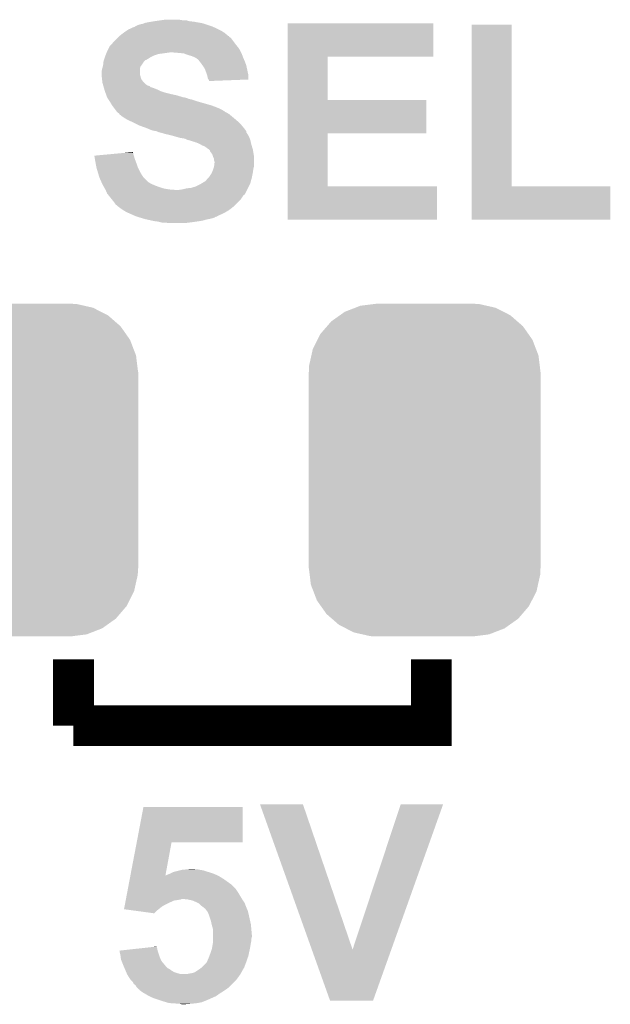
# Model space of a CAD drawing. Extents: x -0.05 to 0.95, y -0.15 to 1.54.
# Tile 7 of 35: x 0.3 to 0.41, y 0.28 to 0.48. Entities that reach past the tile are written whole.
import ezdxf

# ---------------------------------------------------------------- set-up
doc = ezdxf.new("R2010")
doc.units = 0
doc.layers.get('0').update_dxf_attribs({"linetype": 'CONTINUOUS'})
doc.layers.add('STEP_DOWN_13_CLICK_V101_GTO', color=14, linetype='CONTINUOUS')
doc.layers.add('STEP_DOWN_13_CLICK_V101_GTS', color=12, linetype='CONTINUOUS')

# ---------------------------------------------------------------- blocks, each defined once
blk = doc.blocks.new('CUSTOM_72')
for points in [[(-0.01657, 0.03029), (-0.01563, 0.03096), (0.01674, 0.03029), (0.01541, 0.03096)], [(-0.01563, 0.03096), (-0.01356, 0.03176), (0.01541, 0.03096), (0.01383, 0.03176)], [(-0.01356, 0.03176), (-0.01259, 0.03214), (0.01383, 0.03176), (0.01215, 0.03214)], [(-0.01259, 0.03214), (-0.00989, 0.03248), (0.01215, 0.03214), (0.01065, 0.03248)], [(-0.00989, 0.03248), (-0.00935, 0.03255), (0.01065, 0.03248), (0.00935, 0.03255)], [(-0.01908, 0.02815), (-0.01829, 0.02907), (0.0192, 0.02815), (0.01814, 0.02907)], [(-0.01829, 0.02907), (-0.01657, 0.03029), (0.01814, 0.02907), (0.01674, 0.03029)], [(-0.02041, 0.0266), (-0.01908, 0.02815), (0.0203, 0.0266), (0.0192, 0.02815)], [(-0.02188, 0.02368), (-0.02097, 0.02548), (0.02177, 0.02368), (0.02108, 0.02548)], [(-0.02097, 0.02548), (-0.02041, 0.0266), (0.02108, 0.02548), (0.0203, 0.0266)], [(-0.02215, 0.02244), (-0.02188, 0.02368), (0.02225, 0.02244), (0.02177, 0.02368)], [(-0.02259, 0.0205), (-0.02215, 0.02244), (0.02249, 0.0205), (0.02225, 0.02244)], [(-0.02265, 0.0192), (-0.02259, 0.0205), (0.02265, 0.0192), (0.02249, 0.0205)], [(-0.0227, -0.0192), (-0.0227, 0.0192), (0.0227, -0.0192), (0.0227, 0.0192)], [(-0.02249, -0.0205), (-0.02265, -0.0192), (0.02259, -0.0205), (0.02265, -0.0192)], [(-0.02225, -0.02244), (-0.02249, -0.0205), (0.02215, -0.02244), (0.02259, -0.0205)], [(-0.02177, -0.02368), (-0.02225, -0.02244), (0.02188, -0.02368), (0.02215, -0.02244)], [(-0.02108, -0.02548), (-0.02177, -0.02368), (0.02097, -0.02548), (0.02188, -0.02368)], [(-0.0203, -0.0266), (-0.02108, -0.02548), (0.02041, -0.0266), (0.02097, -0.02548)], [(-0.0192, -0.02815), (-0.0203, -0.0266), (0.01908, -0.02815), (0.02041, -0.0266)], [(-0.01814, -0.02907), (-0.0192, -0.02815), (0.01829, -0.02907), (0.01908, -0.02815)], [(-0.01674, -0.03029), (-0.01814, -0.02907), (0.01657, -0.03029), (0.01829, -0.02907)], [(-0.01541, -0.03096), (-0.01674, -0.03029), (0.01563, -0.03096), (0.01657, -0.03029)], [(-0.01383, -0.03176), (-0.01541, -0.03096), (0.01356, -0.03176), (0.01563, -0.03096)], [(-0.01215, -0.03214), (-0.01383, -0.03176), (0.01259, -0.03214), (0.01356, -0.03176)], [(-0.01065, -0.03248), (-0.01215, -0.03214), (0.00989, -0.03248), (0.01259, -0.03214)], [(-0.00935, -0.03255), (-0.01065, -0.03248), (0.00935, -0.03255), (0.00989, -0.03248)]]:
    blk.add_solid(points)

msp = doc.modelspace()

# ---------------------------------------------------------------- linework, layer by layer
at = {"layer": 'STEP_DOWN_13_CLICK_V101_GTO', "const_width": 0.008}
for points in [[(0.31, 0.337), (0.31, 0.35)], [(0.31, 0.337), (0.38, 0.337), (0.38, 0.35)]]:
    msp.add_lwpolyline(points, dxfattribs=at)
at = {"layer": 'STEP_DOWN_13_CLICK_V101_GTO'}
for points in [[(0.322, 0.4737), (0.3221, 0.4738), (0.33732, 0.4737), (0.3371, 0.4738)], [(0.3221, 0.4738), (0.3225, 0.474), (0.3371, 0.4738), (0.3365, 0.474)], [(0.3225, 0.474), (0.3231, 0.4742), (0.3365, 0.474), (0.3359, 0.4742)], [(0.3231, 0.4742), (0.3236, 0.4743), (0.3359, 0.4742), (0.3356, 0.4743)], [(0.3236, 0.4743), (0.32385, 0.4744), (0.3356, 0.4743), (0.3353, 0.4744)], [(0.32385, 0.4744), (0.3241, 0.4745), (0.3353, 0.4744), (0.33473, 0.4745)], [(0.3241, 0.4745), (0.3252, 0.4747), (0.33473, 0.4745), (0.3336, 0.4747)], [(0.3252, 0.4747), (0.32585, 0.4748), (0.3336, 0.4747), (0.3327, 0.4748)], [(0.32585, 0.4748), (0.3265, 0.4749), (0.3327, 0.4748), (0.33235, 0.4749)], [(0.3265, 0.4749), (0.3272, 0.475), (0.33235, 0.4749), (0.332, 0.475)], [(0.3272, 0.475), (0.3279, 0.4751), (0.3313, 0.475), (0.3307, 0.4751)], [(0.3519, 0.4679), (0.3519, 0.4744), (0.3804, 0.4679), (0.3804, 0.4744)], [(0.3519, 0.4744), (0.3519, 0.4744), (0.3804, 0.4744), (0.3519, 0.4744)], [(0.3879, 0.4425), (0.3879, 0.4741), (0.3957, 0.4425), (0.3957, 0.4741)], [(0.3879, 0.4741), (0.3879, 0.4741), (0.3957, 0.4741), (0.3879, 0.4741)], [(0.3188, 0.4717), (0.319, 0.4719), (0.3405, 0.4717), (0.3404, 0.4719)], [(0.319, 0.4719), (0.31977, 0.4725), (0.3403, 0.4719), (0.3396, 0.4725)], [(0.319, 0.4719), (0.319, 0.4719), (0.3404, 0.4719), (0.3403, 0.4719)], [(0.31977, 0.4725), (0.3199, 0.4726), (0.3396, 0.4725), (0.33944, 0.4726)], [(0.3199, 0.4726), (0.3205, 0.473), (0.33944, 0.4726), (0.3388, 0.473)], [(0.3205, 0.473), (0.3208, 0.4732), (0.3388, 0.473), (0.3384, 0.4732)], [(0.3208, 0.4732), (0.32124, 0.4734), (0.3384, 0.4732), (0.338, 0.4734)], [(0.32124, 0.4734), (0.3219, 0.4737), (0.338, 0.4734), (0.33732, 0.4737)], [(0.3171, 0.4699), (0.3174, 0.4702), (0.34204, 0.4699), (0.3418, 0.4702)], [(0.3174, 0.4702), (0.3175, 0.4703), (0.3418, 0.4702), (0.34173, 0.4703)], [(0.3175, 0.4703), (0.3178, 0.4707), (0.34173, 0.4703), (0.34142, 0.4707)], [(0.3178, 0.4707), (0.3185, 0.4714), (0.34142, 0.4707), (0.3409, 0.4714)], [(0.3185, 0.4714), (0.3187, 0.4716), (0.3409, 0.4714), (0.3407, 0.4716)], [(0.3187, 0.4716), (0.3188, 0.4717), (0.3407, 0.4716), (0.3405, 0.4717)], [(0.3162, 0.4679), (0.31628, 0.4681), (0.3254, 0.4679), (0.3258, 0.4681)], [(0.31628, 0.4681), (0.3164, 0.4684), (0.3258, 0.4681), (0.3267, 0.4684)], [(0.3164, 0.4684), (0.31644, 0.4685), (0.3267, 0.4684), (0.3275, 0.4685)], [(0.31644, 0.4685), (0.31652, 0.4687), (0.3275, 0.4685), (0.3289, 0.4687)], [(0.31652, 0.4687), (0.3166, 0.4689), (0.3428, 0.4687), (0.3427, 0.4689)], [(0.3166, 0.4689), (0.3167, 0.4691), (0.3427, 0.4689), (0.3426, 0.4691)], [(0.3167, 0.4691), (0.317, 0.4697), (0.3426, 0.4691), (0.3422, 0.4697)], [(0.317, 0.4697), (0.3171, 0.4699), (0.3422, 0.4697), (0.34204, 0.4699)], [(0.3306, 0.4686), (0.3294, 0.4687), (0.34285, 0.4686), (0.3428, 0.4687)], [(0.3316, 0.4685), (0.3306, 0.4686), (0.3429, 0.4685), (0.34285, 0.4686)], [(0.3324, 0.4682), (0.3316, 0.4685), (0.34301, 0.4682), (0.3429, 0.4685)], [(0.3331, 0.468), (0.3324, 0.4682), (0.34309, 0.468), (0.34301, 0.4682)], [(0.31574, 0.4659), (0.3158, 0.4661), (0.3231, 0.4659), (0.32325, 0.4661)], [(0.3158, 0.4661), (0.31582, 0.4663), (0.32325, 0.4661), (0.3234, 0.4663)], [(0.31582, 0.4663), (0.31589, 0.4669), (0.3234, 0.4663), (0.3238, 0.4669)], [(0.31589, 0.4669), (0.3159, 0.467), (0.3238, 0.4669), (0.3239, 0.467)], [(0.3159, 0.467), (0.31597, 0.4672), (0.3239, 0.467), (0.3241, 0.4672)], [(0.31597, 0.4672), (0.31613, 0.4677), (0.3242, 0.4672), (0.325, 0.4677)], [(0.31597, 0.4672), (0.31597, 0.4672), (0.3241, 0.4672), (0.3242, 0.4672)], [(0.31613, 0.4677), (0.3162, 0.4679), (0.325, 0.4677), (0.3254, 0.4679)], [(0.3336, 0.4678), (0.3331, 0.468), (0.34316, 0.4678), (0.34309, 0.468)], [(0.3338, 0.4677), (0.3336, 0.4678), (0.3432, 0.4677), (0.34316, 0.4678)], [(0.334, 0.4676), (0.3338, 0.4677), (0.34324, 0.4676), (0.3432, 0.4677)], [(0.3342, 0.4674), (0.334, 0.4676), (0.34333, 0.4674), (0.34324, 0.4676)], [(0.33463, 0.467), (0.3343, 0.4674), (0.3435, 0.467), (0.34333, 0.4674)], [(0.3348, 0.4668), (0.33463, 0.467), (0.34358, 0.4668), (0.3435, 0.467)], [(0.33523, 0.4662), (0.3348, 0.4668), (0.3438, 0.4662), (0.34358, 0.4668)], [(0.3353, 0.4661), (0.33523, 0.4662), (0.34382, 0.4661), (0.3438, 0.4662)], [(0.3357, 0.4655), (0.3353, 0.4661), (0.34396, 0.4655), (0.34382, 0.4661)], [(0.3519, 0.4594), (0.3519, 0.4679), (0.3597, 0.4594), (0.3597, 0.4679)], [(0.3519, 0.4679), (0.3519, 0.4679), (0.3597, 0.4679), (0.3804, 0.4679)], [(0.3155, 0.4649), (0.3156, 0.4654), (0.323, 0.4649), (0.323, 0.4654)], [(0.3155, 0.4644), (0.3155, 0.4649), (0.323, 0.4644), (0.323, 0.4649)], [(0.31553, 0.4641), (0.3155, 0.4644), (0.3231, 0.4641), (0.323, 0.4644)], [(0.3156, 0.4654), (0.31574, 0.4659), (0.323, 0.4654), (0.3231, 0.4659)], [(0.336, 0.4647), (0.3357, 0.4655), (0.34413, 0.4647), (0.34396, 0.4655)], [(0.3361, 0.4644), (0.336, 0.4647), (0.3442, 0.4644), (0.34413, 0.4647)], [(0.3362, 0.4641), (0.3361, 0.4644), (0.3442, 0.4641), (0.3442, 0.4644)], [(0.31558, 0.4637), (0.31553, 0.4641), (0.3232, 0.4637), (0.3231, 0.4641)], [(0.3156, 0.4635), (0.31558, 0.4637), (0.3233, 0.4635), (0.3232, 0.4637)], [(0.31562, 0.4633), (0.3156, 0.4635), (0.3234, 0.4633), (0.3233, 0.4635)], [(0.31567, 0.4629), (0.31562, 0.4633), (0.3237, 0.4629), (0.3234, 0.4633)], [(0.3157, 0.4627), (0.31567, 0.4629), (0.3239, 0.4627), (0.3237, 0.4629)], [(0.31576, 0.4625), (0.3157, 0.4627), (0.3241, 0.4625), (0.3239, 0.4627)], [(0.31581, 0.4623), (0.31576, 0.4625), (0.3244, 0.4623), (0.3241, 0.4625)], [(0.31584, 0.4622), (0.31581, 0.4623), (0.3246, 0.4622), (0.3244, 0.4623)], [(0.3363, 0.4636), (0.3362, 0.4641), (0.3442, 0.4636), (0.3442, 0.4641)], [(0.33643, 0.4634), (0.3363, 0.4636), (0.3442, 0.4634), (0.3442, 0.4636)], [(0.3365, 0.4633), (0.33643, 0.4634), (0.34163, 0.4633), (0.3442, 0.4634)], [(0.3365, 0.4631), (0.3365, 0.4633), (0.3365, 0.4631), (0.34163, 0.4633)], [(0.31587, 0.4621), (0.31584, 0.4622), (0.3249, 0.4621), (0.3246, 0.4622)], [(0.31593, 0.4619), (0.31587, 0.4621), (0.3251, 0.4619), (0.3249, 0.4621)], [(0.31596, 0.4618), (0.31593, 0.4619), (0.3255, 0.4618), (0.3251, 0.4619)], [(0.31607, 0.4614), (0.31596, 0.4618), (0.3265, 0.4614), (0.3255, 0.4618)], [(0.3161, 0.4613), (0.31607, 0.4614), (0.3267, 0.4613), (0.3265, 0.4614)], [(0.31617, 0.4611), (0.3161, 0.4613), (0.3271, 0.4611), (0.3267, 0.4613)], [(0.31624, 0.4609), (0.31617, 0.4611), (0.3277, 0.4609), (0.3271, 0.4611)], [(0.31639, 0.4605), (0.31624, 0.4609), (0.3293, 0.4605), (0.3277, 0.4609)], [(0.31646, 0.4603), (0.31639, 0.4605), (0.3302, 0.4603), (0.3293, 0.4605)], [(0.31656, 0.46), (0.31646, 0.4603), (0.3312, 0.46), (0.3302, 0.4603)], [(0.3166, 0.4599), (0.31656, 0.46), (0.3315, 0.4599), (0.3312, 0.46)], [(0.31666, 0.4598), (0.3166, 0.4599), (0.3321, 0.4598), (0.3317, 0.4599)], [(0.31679, 0.4596), (0.31666, 0.4598), (0.3326, 0.4596), (0.3321, 0.4598)], [(0.31685, 0.4595), (0.31679, 0.4596), (0.3331, 0.4595), (0.3326, 0.4596)], [(0.31711, 0.4591), (0.31685, 0.4595), (0.3343, 0.4591), (0.3331, 0.4595)], [(0.3173, 0.4588), (0.31711, 0.4591), (0.33535, 0.4588), (0.3343, 0.4591)], [(0.3176, 0.4583), (0.3173, 0.4588), (0.3371, 0.4583), (0.33535, 0.4588)], [(0.3519, 0.4529), (0.3519, 0.4594), (0.379, 0.4529), (0.379, 0.4594)], [(0.3519, 0.4594), (0.3519, 0.4594), (0.379, 0.4594), (0.3597, 0.4594)], [(0.31798, 0.4578), (0.3176, 0.4583), (0.3384, 0.4578), (0.3371, 0.4583)], [(0.3182, 0.4575), (0.31798, 0.4578), (0.339, 0.4575), (0.3384, 0.4578)], [(0.31843, 0.4572), (0.3182, 0.4575), (0.3395, 0.4572), (0.339, 0.4575)], [(0.3185, 0.4571), (0.31843, 0.4572), (0.3396, 0.4571), (0.3396, 0.4572)], [(0.31843, 0.4572), (0.31843, 0.4572), (0.3396, 0.4572), (0.3395, 0.4572)], [(0.3187, 0.4569), (0.3185, 0.4571), (0.34, 0.4569), (0.3396, 0.4571)], [(0.3189, 0.4568), (0.3187, 0.4569), (0.34017, 0.4568), (0.34, 0.4569)], [(0.319, 0.4566), (0.3189, 0.4568), (0.3405, 0.4566), (0.34017, 0.4568)], [(0.3195, 0.4562), (0.319, 0.4566), (0.34098, 0.4562), (0.3405, 0.4566)], [(0.3201, 0.4558), (0.3195, 0.4562), (0.34146, 0.4558), (0.34098, 0.4562)], [(0.32045, 0.4556), (0.3201, 0.4558), (0.3417, 0.4556), (0.34146, 0.4558)], [(0.3208, 0.4554), (0.32045, 0.4556), (0.34193, 0.4554), (0.3417, 0.4556)], [(0.3215, 0.4551), (0.3208, 0.4554), (0.34227, 0.4551), (0.34193, 0.4554)], [(0.3219, 0.4549), (0.3215, 0.4551), (0.3425, 0.4549), (0.34227, 0.4551)], [(0.3229, 0.4544), (0.3219, 0.4549), (0.34294, 0.4544), (0.3425, 0.4549)], [(0.32374, 0.4541), (0.3229, 0.4544), (0.3432, 0.4541), (0.34294, 0.4544)], [(0.3243, 0.4539), (0.32374, 0.4541), (0.34335, 0.4539), (0.3432, 0.4541)], [(0.325, 0.4536), (0.3243, 0.4539), (0.34358, 0.4536), (0.34335, 0.4539)], [(0.3256, 0.4534), (0.325, 0.4536), (0.34373, 0.4534), (0.34358, 0.4536)], [(0.3262, 0.4533), (0.3256, 0.4534), (0.3438, 0.4533), (0.34373, 0.4534)], [(0.3267, 0.4531), (0.3262, 0.4533), (0.3438, 0.4531), (0.3438, 0.4533)], [(0.3275, 0.4529), (0.3267, 0.4531), (0.34393, 0.4529), (0.3438, 0.4531)], [(0.3277, 0.4528), (0.3275, 0.4529), (0.344, 0.4528), (0.34393, 0.4529)], [(0.3286, 0.4526), (0.3277, 0.4528), (0.34412, 0.4526), (0.344, 0.4528)], [(0.3519, 0.4425), (0.3519, 0.4529), (0.3597, 0.4425), (0.3597, 0.4529)], [(0.3519, 0.4529), (0.3519, 0.4529), (0.3597, 0.4529), (0.379, 0.4529)], [(0.3294, 0.4524), (0.3286, 0.4526), (0.34424, 0.4524), (0.34412, 0.4526)], [(0.32975, 0.4523), (0.3294, 0.4524), (0.3443, 0.4523), (0.34424, 0.4524)], [(0.3308, 0.452), (0.32975, 0.4523), (0.34443, 0.452), (0.3443, 0.4523)], [(0.3314, 0.4519), (0.3308, 0.452), (0.34447, 0.4519), (0.34443, 0.452)], [(0.3319, 0.4518), (0.3314, 0.4519), (0.34451, 0.4518), (0.34447, 0.4519)], [(0.3323, 0.4516), (0.3319, 0.4518), (0.3446, 0.4516), (0.34451, 0.4518)], [(0.3327, 0.4515), (0.3323, 0.4516), (0.34462, 0.4515), (0.3446, 0.4516)], [(0.3333, 0.4513), (0.3327, 0.4515), (0.34467, 0.4513), (0.34462, 0.4515)], [(0.3337, 0.4512), (0.3333, 0.4513), (0.34469, 0.4512), (0.34467, 0.4513)], [(0.3339, 0.4511), (0.3337, 0.4512), (0.34471, 0.4511), (0.34469, 0.4512)], [(0.3347, 0.4508), (0.334, 0.4511), (0.34478, 0.4508), (0.34471, 0.4511)], [(0.33487, 0.4507), (0.3347, 0.4508), (0.3448, 0.4507), (0.34478, 0.4508)], [(0.3352, 0.4505), (0.33487, 0.4507), (0.34486, 0.4505), (0.3448, 0.4507)], [(0.31517, 0.4486), (0.31732, 0.4488), (0.3218, 0.4486), (0.3217, 0.4488)], [(0.31732, 0.4488), (0.31946, 0.449), (0.3217, 0.4488), (0.3217, 0.449)], [(0.31946, 0.449), (0.3216, 0.4492), (0.3217, 0.449), (0.3216, 0.4492)], [(0.3357, 0.4503), (0.3352, 0.4505), (0.34492, 0.4503), (0.34486, 0.4505)], [(0.3361, 0.45), (0.3357, 0.4503), (0.34501, 0.45), (0.34492, 0.4503)], [(0.3364, 0.4498), (0.3361, 0.45), (0.34507, 0.4498), (0.34501, 0.45)], [(0.3365, 0.4497), (0.3364, 0.4498), (0.3451, 0.4497), (0.34507, 0.4498)], [(0.3367, 0.4495), (0.3365, 0.4497), (0.34513, 0.4495), (0.3451, 0.4497)], [(0.3367, 0.4494), (0.3367, 0.4495), (0.34515, 0.4494), (0.34513, 0.4495)], [(0.337, 0.449), (0.3367, 0.4494), (0.34522, 0.449), (0.34515, 0.4494)], [(0.3372, 0.4487), (0.337, 0.449), (0.34527, 0.4487), (0.34522, 0.449)], [(0.3141, 0.4485), (0.31517, 0.4486), (0.32183, 0.4485), (0.3218, 0.4486)], [(0.3142, 0.4479), (0.3141, 0.4485), (0.322, 0.4479), (0.32183, 0.4485)], [(0.3143, 0.4473), (0.3142, 0.4479), (0.32222, 0.4473), (0.322, 0.4479)], [(0.31434, 0.4471), (0.3143, 0.4473), (0.3223, 0.4471), (0.32222, 0.4473)], [(0.3145, 0.4462), (0.31434, 0.4471), (0.3226, 0.4462), (0.3223, 0.4471)], [(0.33725, 0.4485), (0.3372, 0.4487), (0.3453, 0.4485), (0.34527, 0.4487)], [(0.3373, 0.4483), (0.33725, 0.4485), (0.3453, 0.4483), (0.3453, 0.4485)], [(0.3375, 0.4479), (0.3373, 0.4483), (0.3453, 0.4479), (0.3453, 0.4483)], [(0.3375, 0.4476), (0.3375, 0.4479), (0.3453, 0.4476), (0.3453, 0.4479)], [(0.3376, 0.4473), (0.3375, 0.4476), (0.3453, 0.4473), (0.3453, 0.4476)], [(0.3375, 0.4463), (0.3376, 0.4471), (0.3453, 0.4463), (0.3453, 0.4471)], [(0.3376, 0.4471), (0.3376, 0.4473), (0.3453, 0.4471), (0.3453, 0.4473)], [(0.3148, 0.4452), (0.3145, 0.4462), (0.3231, 0.4452), (0.3226, 0.4462)], [(0.31504, 0.4444), (0.3148, 0.4452), (0.3236, 0.4444), (0.3231, 0.4452)], [(0.3366, 0.4444), (0.337, 0.445), (0.34494, 0.4444), (0.34506, 0.445)], [(0.337, 0.445), (0.33709, 0.4452), (0.34506, 0.445), (0.3451, 0.4452)], [(0.33709, 0.4452), (0.3373, 0.4457), (0.3451, 0.4452), (0.34517, 0.4457)], [(0.3373, 0.4457), (0.33737, 0.4459), (0.34517, 0.4457), (0.3452, 0.4459)], [(0.33737, 0.4459), (0.3375, 0.4463), (0.3452, 0.4459), (0.3453, 0.4463)], [(0.3151, 0.4442), (0.31504, 0.4444), (0.3238, 0.4442), (0.3236, 0.4444)], [(0.3155, 0.4433), (0.3151, 0.4442), (0.3247, 0.4433), (0.3238, 0.4442)], [(0.31565, 0.443), (0.3155, 0.4433), (0.3252, 0.443), (0.3247, 0.4433)], [(0.3158, 0.4427), (0.31565, 0.443), (0.3259, 0.4427), (0.3252, 0.443)], [(0.3348, 0.4429), (0.33512, 0.4431), (0.3445, 0.4429), (0.3446, 0.4431)], [(0.33512, 0.4431), (0.3356, 0.4434), (0.3446, 0.4431), (0.34468, 0.4434)], [(0.3357, 0.4434), (0.336, 0.4437), (0.34468, 0.4434), (0.34476, 0.4437)], [(0.336, 0.4437), (0.3362, 0.444), (0.34476, 0.4437), (0.34485, 0.444)], [(0.3362, 0.444), (0.3364, 0.4442), (0.34485, 0.444), (0.3449, 0.4442)], [(0.3364, 0.4442), (0.3366, 0.4444), (0.3449, 0.4442), (0.34494, 0.4444)], [(0.3159, 0.4425), (0.3158, 0.4427), (0.32643, 0.4425), (0.3259, 0.4427)], [(0.31596, 0.4424), (0.3159, 0.4425), (0.3267, 0.4424), (0.32643, 0.4425)], [(0.31613, 0.4421), (0.31596, 0.4424), (0.3276, 0.4421), (0.3267, 0.4424)], [(0.31624, 0.4419), (0.31613, 0.4421), (0.3287, 0.4419), (0.3276, 0.4421)], [(0.3163, 0.4418), (0.31624, 0.4419), (0.33, 0.4418), (0.3287, 0.4419)], [(0.3166, 0.4411), (0.3163, 0.4418), (0.3436, 0.4411), (0.34395, 0.4418)], [(0.31676, 0.4409), (0.3166, 0.4411), (0.3435, 0.4409), (0.3436, 0.4411)], [(0.3306, 0.4418), (0.3313, 0.4419), (0.34395, 0.4418), (0.344, 0.4419)], [(0.3313, 0.4419), (0.3321, 0.4421), (0.344, 0.4419), (0.3441, 0.4421)], [(0.3321, 0.4421), (0.333, 0.4422), (0.3441, 0.4421), (0.34415, 0.4422)], [(0.333, 0.4422), (0.334, 0.4425), (0.34415, 0.4422), (0.3443, 0.4425)], [(0.334, 0.4425), (0.3348, 0.4429), (0.3443, 0.4425), (0.3445, 0.4429)], [(0.3519, 0.436), (0.3519, 0.4425), (0.3811, 0.436), (0.3811, 0.4425)], [(0.3519, 0.4425), (0.3519, 0.4425), (0.3811, 0.4425), (0.3597, 0.4425)], [(0.3879, 0.436), (0.3879, 0.4425), (0.415, 0.436), (0.415, 0.4425)], [(0.3879, 0.4425), (0.3879, 0.4425), (0.415, 0.4425), (0.3957, 0.4425)], [(0.31684, 0.4408), (0.31676, 0.4409), (0.3433, 0.4408), (0.3435, 0.4409)], [(0.31756, 0.4399), (0.31684, 0.4408), (0.3427, 0.4399), (0.3433, 0.4408)], [(0.3178, 0.4396), (0.31756, 0.4399), (0.3424, 0.4396), (0.3427, 0.4399)], [(0.3181, 0.4392), (0.3178, 0.4396), (0.342, 0.4392), (0.3424, 0.4396)], [(0.3183, 0.4389), (0.3181, 0.4392), (0.3417, 0.4389), (0.342, 0.4392)], [(0.3185, 0.4388), (0.3183, 0.4389), (0.3416, 0.4388), (0.3417, 0.4389)], [(0.3187, 0.4386), (0.3185, 0.4388), (0.3414, 0.4386), (0.3416, 0.4388)], [(0.3195, 0.438), (0.3187, 0.4386), (0.34063, 0.438), (0.3414, 0.4386)], [(0.31966, 0.4379), (0.3195, 0.438), (0.3405, 0.4379), (0.34063, 0.438)], [(0.3203, 0.4375), (0.31966, 0.4379), (0.33983, 0.4375), (0.3405, 0.4379)], [(0.32075, 0.4373), (0.3203, 0.4375), (0.3395, 0.4373), (0.33983, 0.4375)], [(0.3221, 0.4367), (0.32075, 0.4373), (0.3382, 0.4367), (0.3395, 0.4373)], [(0.3224, 0.4366), (0.3221, 0.4367), (0.3381, 0.4366), (0.3382, 0.4367)], [(0.323, 0.4364), (0.3224, 0.4366), (0.3376, 0.4364), (0.3379, 0.4366)], [(0.3224, 0.4366), (0.3224, 0.4366), (0.3379, 0.4366), (0.3381, 0.4366)], [(0.32333, 0.4363), (0.323, 0.4364), (0.3373, 0.4363), (0.3376, 0.4364)], [(0.324, 0.4361), (0.32333, 0.4363), (0.3365, 0.4361), (0.3373, 0.4363)], [(0.32445, 0.436), (0.324, 0.4361), (0.336, 0.436), (0.3365, 0.4361)], [(0.32535, 0.4358), (0.32445, 0.436), (0.3353, 0.4358), (0.336, 0.436)], [(0.3258, 0.4357), (0.32535, 0.4358), (0.3347, 0.4357), (0.3353, 0.4358)], [(0.3266, 0.4356), (0.3258, 0.4357), (0.334, 0.4356), (0.3347, 0.4357)], [(0.327, 0.4355), (0.3266, 0.4356), (0.3333, 0.4355), (0.334, 0.4356)], [(0.3274, 0.4354), (0.327, 0.4355), (0.3325, 0.4354), (0.3333, 0.4355)], [(0.3287, 0.4353), (0.3281, 0.4354), (0.3317, 0.4353), (0.3325, 0.4354)], [(0.32239, 0.3142), (0.3237, 0.3211), (0.3431, 0.3142), (0.3431, 0.3211)], [(0.3237, 0.3211), (0.3237, 0.3211), (0.3431, 0.3211), (0.3237, 0.3211)], [(0.35663, 0.2932), (0.3465, 0.3216), (0.3646, 0.2932), (0.3549, 0.3216)], [(0.3465, 0.3216), (0.3465, 0.3216), (0.3549, 0.3216), (0.3465, 0.3216)], [(0.3646, 0.2932), (0.374, 0.3216), (0.37217, 0.2932), (0.3823, 0.3216)], [(0.374, 0.3216), (0.374, 0.3216), (0.3823, 0.3216), (0.374, 0.3216)], [(0.32115, 0.3077), (0.32239, 0.3142), (0.328, 0.3077), (0.3292, 0.3142)], [(0.32239, 0.3142), (0.32239, 0.3142), (0.3292, 0.3142), (0.3431, 0.3142)], [(0.329, 0.3081), (0.3296, 0.3084), (0.3373, 0.3081), (0.33632, 0.3084)], [(0.3296, 0.3084), (0.33, 0.3085), (0.33632, 0.3084), (0.336, 0.3085)], [(0.33, 0.3085), (0.3308, 0.3087), (0.336, 0.3085), (0.3354, 0.3087)], [(0.3308, 0.3087), (0.3312, 0.3088), (0.3354, 0.3087), (0.3348, 0.3088)], [(0.3312, 0.3088), (0.3322, 0.3089), (0.3348, 0.3088), (0.3343, 0.3089)], [(0.3322, 0.3089), (0.3331, 0.309), (0.3339, 0.3089), (0.3336, 0.309)], [(0.3331, 0.309), (0.3331, 0.309), (0.3336, 0.309), (0.3331, 0.309)], [(0.32083, 0.306), (0.32102, 0.307), (0.3408, 0.306), (0.3394, 0.307)], [(0.32102, 0.307), (0.32112, 0.3075), (0.3394, 0.307), (0.3386, 0.3075)], [(0.32112, 0.3075), (0.32115, 0.3077), (0.3386, 0.3075), (0.3382, 0.3077)], [(0.32115, 0.3077), (0.32115, 0.3077), (0.328, 0.3077), (0.3281, 0.3077)], [(0.3281, 0.3077), (0.3282, 0.3078), (0.3382, 0.3077), (0.338, 0.3078)], [(0.3282, 0.3078), (0.3285, 0.3079), (0.338, 0.3078), (0.33777, 0.3079)], [(0.3285, 0.3079), (0.329, 0.3081), (0.33777, 0.3079), (0.3373, 0.3081)], [(0.32028, 0.3031), (0.32053, 0.3044), (0.34298, 0.3031), (0.3422, 0.3044)], [(0.32053, 0.3044), (0.32064, 0.305), (0.3422, 0.3044), (0.3418, 0.305)], [(0.32064, 0.305), (0.32083, 0.306), (0.3418, 0.305), (0.3408, 0.306)], [(0.32005, 0.3019), (0.32015, 0.3024), (0.3278, 0.3019), (0.3288, 0.3024)], [(0.32015, 0.3024), (0.32022, 0.3028), (0.3288, 0.3024), (0.3297, 0.3028)], [(0.32022, 0.3028), (0.32024, 0.3029), (0.3297, 0.3028), (0.3304, 0.3029)], [(0.32024, 0.3029), (0.32026, 0.303), (0.3304, 0.3029), (0.331, 0.303)], [(0.32026, 0.303), (0.32028, 0.3031), (0.331, 0.303), (0.3312, 0.3031)], [(0.32028, 0.3031), (0.32028, 0.3031), (0.3312, 0.3031), (0.3315, 0.3031)], [(0.3324, 0.303), (0.3315, 0.3031), (0.34304, 0.303), (0.34298, 0.3031)], [(0.33285, 0.3029), (0.3324, 0.303), (0.3431, 0.3029), (0.34304, 0.303)], [(0.3333, 0.3028), (0.33285, 0.3029), (0.34317, 0.3028), (0.3431, 0.3029)], [(0.334, 0.3025), (0.3333, 0.3028), (0.34337, 0.3025), (0.34317, 0.3028)], [(0.3344, 0.3023), (0.334, 0.3025), (0.3435, 0.3023), (0.34337, 0.3025)], [(0.3199, 0.3011), (0.31999, 0.3016), (0.32668, 0.3011), (0.3273, 0.3016)], [(0.32212, 0.3008), (0.3199, 0.3011), (0.3263, 0.3008), (0.32668, 0.3011)], [(0.31999, 0.3016), (0.32005, 0.3019), (0.3273, 0.3016), (0.3278, 0.3019)], [(0.3258, 0.3003), (0.32212, 0.3008), (0.3258, 0.3003), (0.3263, 0.3008)], [(0.3346, 0.3022), (0.3344, 0.3023), (0.34354, 0.3022), (0.3435, 0.3023)], [(0.335, 0.3018), (0.3346, 0.3022), (0.34369, 0.3018), (0.34354, 0.3022)], [(0.3354, 0.3015), (0.335, 0.3018), (0.3438, 0.3015), (0.34369, 0.3018)], [(0.3356, 0.3013), (0.3354, 0.3015), (0.34389, 0.3013), (0.3438, 0.3015)], [(0.33608, 0.3008), (0.3357, 0.3013), (0.3441, 0.3008), (0.34389, 0.3013)], [(0.3363, 0.3005), (0.33608, 0.3008), (0.34418, 0.3005), (0.3441, 0.3008)], [(0.33649, 0.3), (0.3363, 0.3005), (0.3443, 0.3), (0.34418, 0.3005)], [(0.3366, 0.2997), (0.33649, 0.3), (0.34437, 0.2997), (0.3443, 0.3)], [(0.3369, 0.2988), (0.3366, 0.2997), (0.34457, 0.2988), (0.34437, 0.2997)], [(0.33703, 0.2982), (0.3369, 0.2988), (0.3447, 0.2982), (0.34457, 0.2988)], [(0.3371, 0.2979), (0.33703, 0.2982), (0.34473, 0.2979), (0.3447, 0.2982)], [(0.3373, 0.2972), (0.3371, 0.2979), (0.3448, 0.2972), (0.34473, 0.2979)], [(0.3373, 0.2961), (0.3373, 0.2972), (0.3449, 0.2961), (0.3448, 0.2972)], [(0.3373, 0.2957), (0.3373, 0.2961), (0.3449, 0.2957), (0.3449, 0.2961)], [(0.3373, 0.2953), (0.3373, 0.2957), (0.3448, 0.2953), (0.3449, 0.2957)], [(0.3373, 0.2949), (0.3373, 0.2953), (0.3448, 0.2949), (0.3448, 0.2953)], [(0.3373, 0.2946), (0.3373, 0.2949), (0.34474, 0.2946), (0.3448, 0.2949)], [(0.319, 0.293), (0.32265, 0.2934), (0.32648, 0.293), (0.3264, 0.2934)], [(0.31902, 0.2929), (0.319, 0.293), (0.3265, 0.2929), (0.32648, 0.293)], [(0.3192, 0.2921), (0.31902, 0.2929), (0.32677, 0.2921), (0.3265, 0.2929)], [(0.32265, 0.2934), (0.3254, 0.2937), (0.3264, 0.2934), (0.3263, 0.2937)], [(0.3254, 0.2937), (0.3263, 0.2938), (0.3263, 0.2937), (0.3263, 0.2938)], [(0.3368, 0.2925), (0.33707, 0.2933), (0.34433, 0.2925), (0.3445, 0.2933)], [(0.33707, 0.2933), (0.3371, 0.2934), (0.3445, 0.2933), (0.34452, 0.2934)], [(0.3371, 0.2934), (0.33717, 0.2938), (0.34452, 0.2934), (0.3446, 0.2938)], [(0.33717, 0.2938), (0.33727, 0.2944), (0.3446, 0.2938), (0.3447, 0.2944)], [(0.33727, 0.2944), (0.3373, 0.2946), (0.3447, 0.2944), (0.34474, 0.2946)], [(0.3602, 0.2832), (0.35663, 0.2932), (0.3686, 0.2832), (0.37217, 0.2932)], [(0.31925, 0.2917), (0.3192, 0.2921), (0.3269, 0.2917), (0.32677, 0.2921)], [(0.3193, 0.2913), (0.31925, 0.2917), (0.32707, 0.2913), (0.3269, 0.2917)], [(0.31942, 0.291), (0.3193, 0.2913), (0.3272, 0.291), (0.32707, 0.2913)], [(0.3199, 0.2898), (0.31942, 0.291), (0.3282, 0.2898), (0.3272, 0.291)], [(0.336, 0.2906), (0.3362, 0.291), (0.34374, 0.2906), (0.34388, 0.291)], [(0.3362, 0.291), (0.3365, 0.2917), (0.34388, 0.291), (0.34413, 0.2917)], [(0.3365, 0.2917), (0.33658, 0.2919), (0.34413, 0.2917), (0.3442, 0.2919)], [(0.33658, 0.2919), (0.3368, 0.2925), (0.3442, 0.2919), (0.34433, 0.2925)], [(0.31999, 0.2896), (0.3199, 0.2898), (0.3284, 0.2896), (0.3282, 0.2898)], [(0.32007, 0.2894), (0.31999, 0.2896), (0.3288, 0.2894), (0.3284, 0.2896)], [(0.3202, 0.2891), (0.32007, 0.2894), (0.3292, 0.2891), (0.3288, 0.2894)], [(0.32033, 0.2888), (0.3202, 0.2891), (0.3297, 0.2888), (0.3292, 0.2891)], [(0.3338, 0.2888), (0.3344, 0.2892), (0.34289, 0.2888), (0.34311, 0.2892)], [(0.3344, 0.2892), (0.3351, 0.2897), (0.34311, 0.2892), (0.3434, 0.2897)], [(0.3351, 0.2897), (0.3359, 0.2905), (0.3434, 0.2897), (0.3437, 0.2905)], [(0.3359, 0.2905), (0.336, 0.2906), (0.3437, 0.2905), (0.34374, 0.2906)], [(0.32041, 0.2886), (0.32033, 0.2888), (0.3303, 0.2886), (0.3297, 0.2888)], [(0.3205, 0.2884), (0.32041, 0.2886), (0.331, 0.2884), (0.3303, 0.2886)], [(0.32056, 0.2883), (0.3205, 0.2884), (0.3426, 0.2883), (0.34266, 0.2884)], [(0.3208, 0.2879), (0.32056, 0.2883), (0.34231, 0.2879), (0.3426, 0.2883)], [(0.321, 0.2876), (0.3208, 0.2879), (0.3421, 0.2876), (0.34231, 0.2879)], [(0.32107, 0.2875), (0.321, 0.2876), (0.342, 0.2875), (0.3421, 0.2876)], [(0.3212, 0.2873), (0.32107, 0.2875), (0.3419, 0.2873), (0.342, 0.2875)], [(0.3216, 0.2869), (0.3212, 0.2873), (0.3415, 0.2869), (0.3419, 0.2873)], [(0.3322, 0.2884), (0.3326, 0.2885), (0.34266, 0.2884), (0.34271, 0.2885)], [(0.3326, 0.2885), (0.3332, 0.2886), (0.34271, 0.2885), (0.34277, 0.2886)], [(0.3332, 0.2886), (0.3338, 0.2888), (0.34277, 0.2886), (0.34289, 0.2888)], [(0.3218, 0.2865), (0.3216, 0.2869), (0.3411, 0.2865), (0.3415, 0.2869)], [(0.3222, 0.2862), (0.3218, 0.2865), (0.3408, 0.2862), (0.3411, 0.2865)], [(0.32235, 0.2859), (0.3222, 0.2862), (0.3405, 0.2859), (0.3408, 0.2862)], [(0.3224, 0.2858), (0.32235, 0.2859), (0.34038, 0.2858), (0.3405, 0.2859)], [(0.3227, 0.2855), (0.3224, 0.2858), (0.34, 0.2855), (0.34038, 0.2858)], [(0.3228, 0.2854), (0.3227, 0.2855), (0.33985, 0.2854), (0.34, 0.2855)], [(0.3229, 0.2853), (0.3229, 0.2854), (0.3397, 0.2853), (0.33985, 0.2854)], [(0.32318, 0.2851), (0.3229, 0.2853), (0.3394, 0.2851), (0.3397, 0.2853)], [(0.3236, 0.2848), (0.32318, 0.2851), (0.33892, 0.2848), (0.3394, 0.2851)], [(0.32395, 0.2846), (0.3236, 0.2848), (0.3386, 0.2846), (0.33892, 0.2848)], [(0.32482, 0.2841), (0.32395, 0.2846), (0.3379, 0.2841), (0.3386, 0.2846)], [(0.325, 0.284), (0.32482, 0.2841), (0.33768, 0.284), (0.3379, 0.2841)], [(0.3257, 0.2837), (0.325, 0.284), (0.337, 0.2837), (0.33768, 0.284)], [(0.3269, 0.2833), (0.3257, 0.2837), (0.3361, 0.2833), (0.337, 0.2837)], [(0.3272, 0.2832), (0.3269, 0.2833), (0.33585, 0.2832), (0.3361, 0.2833)], [(0.32817, 0.2829), (0.3272, 0.2832), (0.3351, 0.2829), (0.33585, 0.2832)], [(0.3285, 0.2828), (0.32817, 0.2829), (0.33455, 0.2828), (0.3351, 0.2829)], [(0.3292, 0.2827), (0.3285, 0.2828), (0.334, 0.2827), (0.33455, 0.2828)], [(0.3303, 0.2826), (0.3298, 0.2827), (0.3329, 0.2826), (0.334, 0.2827)], [(0.3312, 0.2825), (0.3308, 0.2826), (0.3317, 0.2825), (0.3329, 0.2826)]]:
    msp.add_solid(points, dxfattribs=at)

# ---------------------------------------------------------------- block references
at = {"layer": 'STEP_DOWN_13_CLICK_V101_GTS'}
for p in [(0.3, 0.387), (0.3787, 0.387)]:
    msp.add_blockref('CUSTOM_72', p, dxfattribs=at)

doc.saveas('drawing.dxf')
